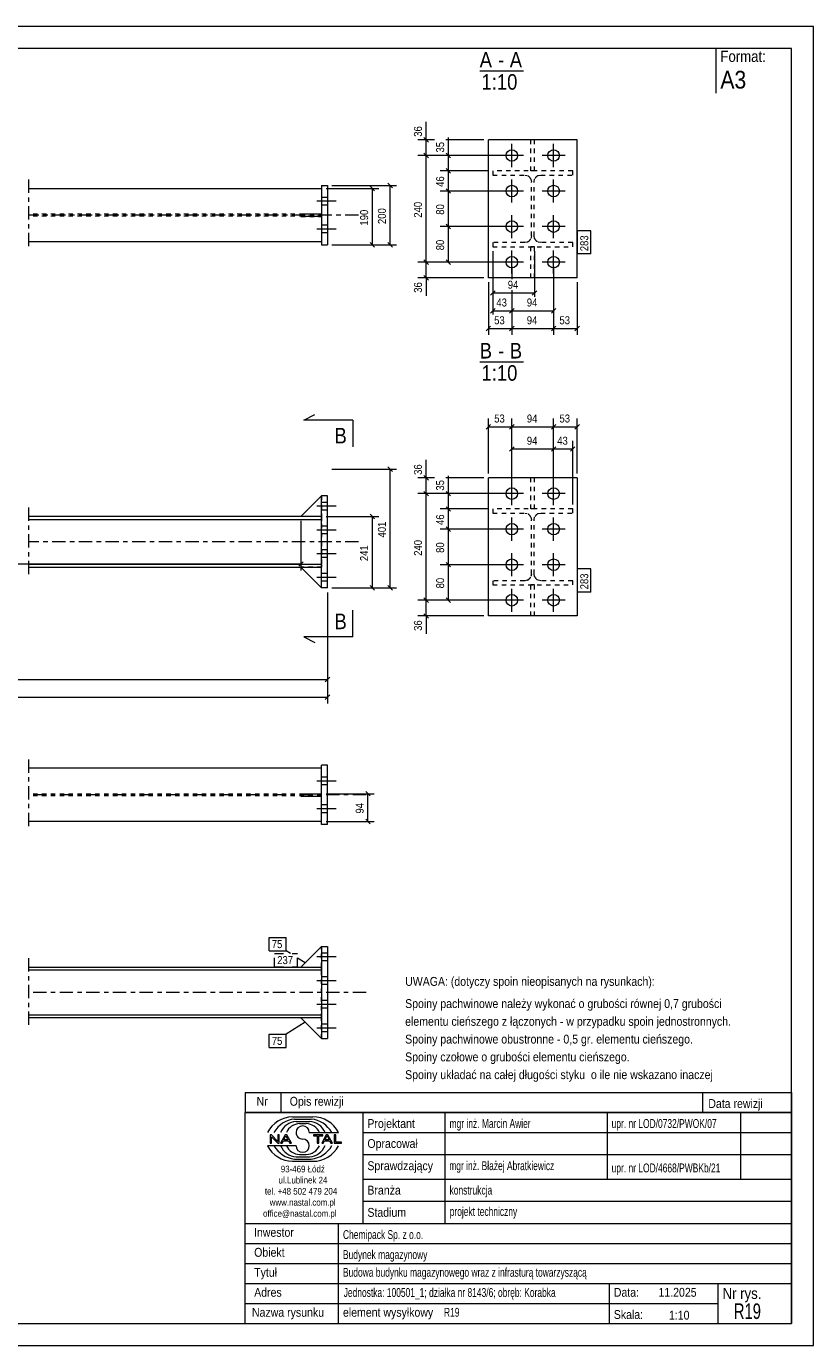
# Model space of a CAD drawing. Header units: millimetres. Extents: x 0 to 420, y 0 to 297.
# Tile 2 of 2: x 243 to 420, y 0 to 297. Entities that reach past the tile are written whole.
import ezdxf

# ---------------------------------------------------------------- set-up
doc = ezdxf.new("R2010")
doc.units = ezdxf.units.MM
for name, pattern in [('XKITLINE00', [0]), ('XKITLINE01', [4, 1, -1, 1, -1]), ('XKITLINE02', [4, 2, -2]), ('XKITLINE03', [6, 3, -1, 1, -1])]:
    doc.linetypes.add(name, pattern=pattern)
for name, color, linetype, lineweight in [('Arkusz rysunku', 3, 'Continuous', 0), ('Element', 2, 'Continuous', 0), ('Inny typ obiektu', 7, 'Continuous', 0), ('Przekrój', 7, 'Continuous', 0), ('Wymiar', 4, 'Continuous', 0), ('Znak elementu', 2, 'Continuous', 0), ('Śruba', 3, 'Continuous', 0)]:
    doc.layers.add(name, color=color, linetype=linetype, lineweight=lineweight)
doc.styles.add('ARIAL', font='ARIAL.TTF')

msp = doc.modelspace()

# ---------------------------------------------------------------- linework, layer by layer
at = {"layer": 'Arkusz rysunku', "linetype": 'XKITLINE00', "lineweight": 0}
for p, q in [((420, 297), (0, 297)), ((420, 297), (415, 297)), ((420, 0), (420, 297)), ((415, 292), (5, 292)), ((415, 5), (415, 292)), ((5, 5), (415, 5)), ((0, 0), (420, 0))]:
    msp.add_line(p, q, dxfattribs=at)
at = {"layer": 'Element', "linetype": 'XKITLINE00', "lineweight": 0}
for p, q in [((346.74, 240.38), (346.74, 271.48)), ((366.74, 271.48), (346.74, 271.48)), ((366.74, 240.38), (366.74, 271.48)), ((243.19, 260.5), (309.19, 260.5)), ((309.19, 261.17), (309.19, 247.83)), ((309.19, 261.17), (310.52, 261.17)), ((310.52, 261.17), (310.52, 247.83)), ((304.52, 254.23), (304.52, 254.77)), ((304.52, 254.77), (309.19, 254.77)), ((309.19, 254.23), (304.52, 254.23)), ((309.19, 254.77), (309.19, 254.23)), ((309.19, 248.5), (243.19, 248.5)), ((309.19, 247.83), (310.52, 247.83)), ((366.74, 240.38), (346.74, 240.38)), ((346.74, 164.26), (346.74, 195.36)), ((366.74, 195.36), (346.74, 195.36)), ((366.74, 195.36), (366.74, 164.26)), ((304.52, 186.65), (309.19, 191.31)), ((309.19, 170.58), (309.19, 191.31)), ((310.52, 191.31), (309.19, 191.31)), ((310.52, 170.58), (310.52, 191.31)), ((309.19, 186.65), (243.19, 186.65)), ((243.19, 186.01), (309.19, 186.01)), ((309.19, 175.88), (243.19, 175.88)), ((243.19, 175.25), (309.19, 175.25)), ((304.52, 175.25), (309.19, 170.58)), ((310.52, 170.58), (309.19, 170.58)), ((366.74, 164.26), (346.74, 164.26)), ((309.19, 129.98), (243.19, 129.98)), ((310.52, 130.65), (309.19, 130.65)), ((309.19, 117.31), (309.19, 130.65)), ((310.52, 117.31), (310.52, 130.65)), ((304.52, 123.71), (304.52, 124.25)), ((304.52, 124.25), (309.19, 124.25)), ((304.52, 123.71), (309.19, 123.71)), ((309.19, 123.71), (309.19, 124.25)), ((309.19, 117.98), (243.19, 117.98)), ((310.52, 117.31), (309.19, 117.31)), ((309.19, 89.86), (304.52, 85.19)), ((309.19, 89.86), (310.52, 89.86)), ((309.19, 89.86), (309.19, 69.13)), ((310.52, 89.86), (310.52, 69.13)), ((243.19, 85.19), (309.19, 85.19)), ((309.19, 84.56), (243.19, 84.56)), ((309.19, 74.43), (243.19, 74.43)), ((309.19, 73.79), (243.19, 73.79)), ((304.52, 73.79), (309.19, 69.13)), ((309.19, 69.13), (310.52, 69.13))]:
    msp.add_line(p, q, dxfattribs=at)
at = {"layer": 'Element', "linetype": 'XKITLINE01', "lineweight": 0}
for p, q in [((357.14, 271.48), (356.34, 271.48)), ((356.34, 264.48), (356.34, 271.48)), ((357.14, 264.48), (357.14, 271.48)), ((365.74, 264.48), (347.74, 264.48)), ((347.74, 264.48), (347.74, 263.53)), ((357.14, 264.48), (356.34, 264.48)), ((365.74, 263.53), (365.74, 264.48)), ((347.74, 263.53), (354.94, 263.53)), ((354.94, 263.53), (355.51, 263.42)), ((356.33, 262.6), (356.44, 262.03)), ((356.44, 249.83), (356.44, 262.03)), ((357.04, 262.03), (357.15, 262.6)), ((357.04, 249.83), (357.04, 262.03)), ((357.97, 263.42), (358.54, 263.53)), ((358.54, 263.53), (365.74, 263.53)), ((309.19, 260.5), (309.19, 248.5)), ((309.19, 254.7), (243.19, 254.7)), ((309.19, 254.3), (243.19, 254.3)), ((304.52, 254.77), (309.19, 254.77)), ((304.52, 254.77), (304.52, 254.23)), ((304.52, 254.23), (309.19, 254.23)), ((309.19, 254.77), (309.19, 254.23)), ((356.44, 249.83), (356.33, 249.26)), ((357.15, 249.26), (357.04, 249.83)), ((354.94, 248.33), (347.74, 248.33)), ((347.74, 248.33), (347.74, 247.38)), ((347.74, 247.38), (365.74, 247.38)), ((355.51, 248.44), (354.94, 248.33)), ((357.14, 247.38), (356.34, 247.38)), ((356.34, 240.38), (356.34, 247.38)), ((357.14, 240.38), (357.14, 247.38)), ((358.54, 248.33), (357.97, 248.44)), ((365.74, 248.33), (358.54, 248.33)), ((365.74, 247.38), (365.74, 248.33)), ((357.14, 240.38), (356.34, 240.38)), ((357.14, 195.36), (356.34, 195.36)), ((356.34, 188.36), (356.34, 195.36)), ((357.14, 188.36), (357.14, 195.36)), ((309.19, 191.31), (309.19, 186.65)), ((365.74, 188.36), (347.74, 188.36)), ((347.74, 188.36), (347.74, 187.41)), ((347.74, 187.41), (354.94, 187.41)), ((354.94, 187.41), (355.51, 187.3)), ((357.14, 188.36), (356.34, 188.36)), ((357.97, 187.3), (358.54, 187.41)), ((358.54, 187.41), (365.74, 187.41)), ((365.74, 187.41), (365.74, 188.36)), ((309.19, 186.65), (304.52, 186.65)), ((309.19, 186.65), (309.19, 185.01)), ((309.19, 185.01), (309.19, 175.88)), ((356.33, 186.48), (356.44, 185.91)), ((356.44, 173.71), (356.44, 185.91)), ((357.04, 185.91), (357.15, 186.48)), ((357.04, 173.71), (357.04, 185.91)), ((309.19, 175.25), (304.52, 175.25)), ((309.19, 175.88), (309.19, 175.25)), ((309.19, 170.58), (309.19, 175.25)), ((355.51, 172.32), (354.94, 172.21)), ((356.44, 173.71), (356.33, 173.14)), ((357.15, 173.14), (357.04, 173.71)), ((358.54, 172.21), (357.97, 172.32)), ((354.94, 172.21), (347.74, 172.21)), ((347.74, 172.21), (347.74, 171.26)), ((347.74, 171.26), (365.74, 171.26)), ((357.14, 171.26), (356.34, 171.26)), ((356.34, 164.26), (356.34, 171.26)), ((357.14, 164.26), (357.14, 171.26)), ((365.74, 172.21), (358.54, 172.21)), ((365.74, 171.26), (365.74, 172.21)), ((357.14, 164.26), (356.34, 164.26)), ((309.19, 117.98), (309.19, 129.98)), ((309.19, 124.18), (243.19, 124.18)), ((309.19, 123.78), (243.19, 123.78)), ((304.52, 123.71), (304.52, 124.25)), ((304.52, 124.25), (309.19, 124.25)), ((304.52, 123.71), (309.19, 123.71)), ((309.19, 123.71), (309.19, 124.25)), ((309.19, 85.19), (309.19, 89.86)), ((304.52, 85.19), (309.19, 85.19)), ((309.19, 84.56), (309.19, 85.19)), ((309.19, 75.43), (309.19, 84.56)), ((309.19, 73.79), (309.19, 75.43)), ((309.19, 73.79), (304.52, 73.79)), ((309.19, 69.13), (309.19, 73.79))]:
    msp.add_line(p, q, dxfattribs=at)
at = {"layer": 'Element', "linetype": 'XKITLINE03', "lineweight": 0}
for p, q in [((243.19, 262.5), (243.19, 246.5)), ((356.74, 255.93), (356.74, 255.93)), ((317.5, 254.5), (243.19, 254.5)), ((243.19, 188.65), (243.19, 173.25)), ((317.5, 180.95), (243.19, 180.95)), ((356.74, 179.81), (356.74, 179.81)), ((243.19, 131.98), (243.19, 115.98)), ((319.19, 123.98), (243.19, 123.98)), ((243.19, 87.19), (243.19, 71.79)), ((319.19, 79.49), (243.19, 79.49))]:
    msp.add_line(p, q, dxfattribs=at)
at = {"layer": 'Element', "linetype": 'XKITLINE01', "lineweight": 0}
for centre, start, end in [((354.94, 262.03), 22.5, 67.5), ((358.54, 262.03), 112.5, 157.5), ((354.94, 249.83), 292.5, 337.5), ((358.54, 249.83), 202.5, 247.5), ((354.94, 185.91), 22.5, 67.5), ((358.54, 185.91), 112.5, 157.5), ((354.94, 173.71), 292.5, 337.5), ((358.54, 173.71), 202.5, 247.5)]:
    msp.add_arc(centre, 1.5, start, end, dxfattribs=at)
at = {"layer": 'Inny typ obiektu', "linetype": 'XKITLINE00', "lineweight": 0}
for p, q in [((398, 292), (398, 282)), ((344.79, 287), (354.67, 287)), ((344.79, 221.48), (354.67, 221.48)), ((292, 57), (292, 52.5)), ((292, 57), (415, 57)), ((300, 57), (300, 52.5)), ((395, 57), (395, 52.5)), ((415, 57), (415, 52.5)), ((415, 52.5), (292, 52.5)), ((292, 5), (292, 52.5)), ((292, 52.5), (415, 52.5)), ((302.62, 51.49), (307.23, 51.5)), ((303.07, 50.99), (306.86, 51)), ((303.46, 50.49), (306.45, 50.49)), ((318.5, 52.5), (318.5, 27.5)), ((337, 27.5), (337, 52.5)), ((373.5, 52.5), (373.5, 37.5)), ((403.5, 52.5), (403.5, 37.5)), ((415, 52.5), (415, 5)), ((304.2, 49.98), (305.73, 49.99)), ((306.42, 47.99), (312.98, 47.99)), ((318.5, 48), (415, 48)), ((303.43, 45.01), (297, 45.01)), ((297.93, 47.44), (297.57, 47.44)), ((297.57, 47.44), (297.57, 45.56)), ((297.57, 45.56), (297.9, 45.56)), ((297.9, 47.04), (299.29, 45.56)), ((297.9, 45.56), (297.9, 47.04)), ((299.31, 45.96), (297.93, 47.44)), ((299.29, 45.56), (299.65, 45.56)), ((299.65, 47.44), (299.31, 47.44)), ((299.31, 47.44), (299.31, 45.96)), ((299.65, 45.56), (299.65, 47.44)), ((300.96, 47.44), (299.94, 45.56)), ((299.94, 45.56), (300.31, 45.56)), ((300.31, 45.56), (300.61, 46.13)), ((300.61, 46.13), (301.71, 46.13)), ((300.71, 46.33), (301.14, 47.24)), ((301.6, 46.33), (300.71, 46.33)), ((301.33, 47.44), (300.96, 47.44)), ((301.14, 47.24), (301.6, 46.33)), ((302.41, 45.56), (301.33, 47.44)), ((301.71, 46.13), (302.02, 45.56)), ((302.02, 45.56), (302.41, 45.56)), ((309.43, 47.44), (307.34, 47.44)), ((307.34, 47.44), (307.34, 47.22)), ((307.34, 47.22), (308.21, 47.22)), ((308.21, 47.22), (308.21, 45.56)), ((308.21, 45.56), (308.56, 45.56)), ((308.56, 45.56), (308.56, 47.22)), ((308.56, 47.22), (309.43, 47.22)), ((310.21, 47.44), (309.2, 45.56)), ((309.2, 45.56), (309.57, 45.56)), ((309.43, 47.22), (309.43, 47.44)), ((309.57, 45.56), (309.86, 46.13)), ((309.86, 46.13), (310.96, 46.13)), ((309.96, 46.33), (310.39, 47.24)), ((310.86, 46.33), (309.96, 46.33)), ((310.59, 47.44), (310.21, 47.44)), ((310.4, 47.24), (310.39, 47.24)), ((310.4, 47.24), (310.86, 46.33)), ((311.67, 45.56), (310.59, 47.44)), ((310.96, 46.13), (311.27, 45.56)), ((311.27, 45.56), (311.67, 45.56)), ((312.36, 47.44), (312.01, 47.44)), ((312.01, 47.44), (312.01, 45.56)), ((312.01, 45.56), (313.66, 45.56)), ((312.36, 45.78), (312.36, 47.44)), ((313.66, 45.78), (312.36, 45.78)), ((313.66, 45.56), (313.66, 45.78)), ((303.07, 42.01), (306.86, 42)), ((303.46, 42.51), (306.45, 42.51)), ((304.2, 43.02), (305.73, 43.01)), ((318.5, 43), (415, 43)), ((302.62, 41.51), (307.23, 41.5)), ((318.5, 37.5), (415, 37.5)), ((318.5, 32.5), (415, 32.5)), ((292, 27.5), (415, 27.5)), ((313, 5), (313, 27.5)), ((292, 23), (415, 23)), ((292, 18.5), (415, 18.5)), ((292, 14), (415, 14)), ((374, 5), (374, 14)), ((398.5, 5), (398.5, 14)), ((292, 9.5), (398.5, 9.5)), ((292, 5), (415, 5))]:
    msp.add_line(p, q, dxfattribs=at)
for centre, radius, start, end in [((302.72, 45.08), 6.42, 90.8317, 153.0136), ((303.67, 45), 6.02, 95.7347, 150.2266), ((306.22, 46.41), 4.08, 22.7023, 86.7527), ((306.24, 44.98), 6.04, 29.8256, 84.1252), ((307.25, 45.07), 6.43, 27.0191, 90.199), ((303.7, 46.42), 4.07, 93.3428, 157.3393), ((304.33, 46.6), 3.38, 92.229, 155.8008), ((304.92, 47.99), 1.49, 0.0741, 179.9259), ((304.92, 47.99), 1.49, 179.9259, 270), ((305.59, 46.6), 3.39, 24.2351, 87.5913), ((302.72, 47.92), 6.42, 206.9864, 269.1683), ((303.67, 48), 6.02, 209.7734, 264.2653), ((303.7, 46.58), 4.07, 202.6607, 266.6572), ((304.33, 46.4), 3.38, 204.1992, 267.771), ((304.92, 45.01), 1.49, 180.0741, 359.9259), ((304.92, 45), 1.49, 0.0741, 90), ((305.59, 46.4), 3.39, 272.4087, 335.7649), ((306.22, 46.59), 4.08, 273.2473, 337.2977), ((306.24, 48.02), 6.04, 275.8748, 330.1744), ((307.25, 47.93), 6.43, 269.801, 332.9809)]:
    msp.add_arc(centre, radius, start, end, dxfattribs=at)
at = {"layer": 'Przekrój', "linetype": 'XKITLINE00', "lineweight": 0}
for p, q in [((305.19, 208.36), (307.69, 209.61)), ((310.19, 208.36), (305.19, 208.36)), ((316.19, 208.36), (310.19, 208.36)), ((316.19, 208.36), (316.19, 202.36)), ((316.19, 159.54), (316.19, 165.54)), ((305.19, 159.54), (307.69, 158.29)), ((310.19, 159.54), (305.19, 159.54)), ((316.19, 159.54), (310.19, 159.54))]:
    msp.add_line(p, q, dxfattribs=at)
at = {"layer": 'Wymiar', "linetype": 'XKITLINE00', "lineweight": 0}
for p, q in [((332.74, 271.48), (332.74, 275.5)), ((332.74, 271.48), (332.74, 275.5)), ((334.62, 271.48), (330.88, 271.48)), ((332.23, 271.99), (333.25, 270.97)), ((332.74, 267.93), (332.74, 271.48)), ((345.74, 271.48), (337.14, 271.48)), ((337.74, 267.93), (337.74, 271.95)), ((337.74, 267.93), (337.74, 271.95)), ((351.04, 267.93), (330.88, 267.93)), ((351.04, 267.93), (330.88, 267.93)), ((332.23, 268.44), (333.25, 267.42)), ((332.23, 268.44), (333.25, 267.42)), ((332.74, 243.93), (332.74, 267.93)), ((351.04, 267.93), (335.88, 267.93)), ((337.23, 268.44), (338.25, 267.42)), ((337.74, 264.48), (337.74, 267.93)), ((346.74, 264.48), (335.88, 264.48)), ((346.74, 264.48), (335.88, 264.48)), ((337.23, 264.99), (338.25, 263.97)), ((337.23, 264.99), (338.25, 263.97)), ((337.74, 259.93), (337.74, 264.48)), ((324.11, 261.68), (325.13, 260.66)), ((310.19, 260.5), (322.06, 260.5)), ((311.52, 261.17), (326.06, 261.17)), ((320.11, 261.01), (321.13, 259.99)), ((320.62, 247.83), (320.62, 260.5)), ((324.62, 247.83), (324.62, 261.17)), ((351.04, 259.93), (335.88, 259.93)), ((351.04, 259.93), (335.88, 259.93)), ((337.23, 260.44), (338.25, 259.42)), ((337.23, 260.44), (338.25, 259.42)), ((337.74, 251.93), (337.74, 259.93)), ((351.04, 251.93), (335.88, 251.93)), ((351.04, 251.93), (335.88, 251.93)), ((337.23, 252.44), (338.25, 251.42)), ((337.23, 252.44), (338.25, 251.42)), ((337.74, 243.93), (337.74, 251.93)), ((311.52, 247.83), (326.06, 247.83)), ((311.52, 247.83), (322.06, 247.83)), ((320.11, 248.34), (321.13, 247.32)), ((324.11, 248.34), (325.13, 247.32)), ((351.04, 243.93), (330.88, 243.93)), ((351.04, 243.93), (330.88, 243.93)), ((332.23, 244.44), (333.25, 243.42)), ((332.23, 244.44), (333.25, 243.42)), ((332.74, 240.38), (332.74, 243.93)), ((351.04, 243.93), (335.88, 243.93)), ((337.23, 244.44), (338.25, 243.42)), ((347.74, 246.38), (347.74, 232.1)), ((347.74, 246.38), (347.74, 235.54)), ((357.14, 246.38), (357.14, 236.1)), ((332.23, 240.89), (333.25, 239.87)), ((352.04, 242.93), (352.04, 240.1)), ((352.04, 242.93), (352.04, 240.1)), ((352.04, 242.93), (352.04, 240.1)), ((352.04, 242.93), (352.04, 240.1)), ((361.44, 242.93), (361.44, 227.54)), ((361.44, 242.93), (361.44, 227.54)), ((361.44, 242.93), (361.44, 231.54)), ((345.74, 240.38), (330.88, 240.38)), ((332.74, 240.38), (332.74, 236.36)), ((332.74, 240.38), (332.74, 236.36)), ((346.74, 239.38), (346.74, 227.54)), ((366.74, 239.38), (366.74, 227.54)), ((348.25, 237.49), (347.23, 236.47)), ((347.74, 236.98), (357.14, 236.98)), ((352.04, 237.58), (352.04, 227.54)), ((352.04, 237.58), (352.04, 227.54)), ((352.04, 237.58), (352.04, 231.54)), ((352.04, 237.58), (352.04, 231.54)), ((357.65, 237.49), (356.63, 236.47)), ((348.25, 233.49), (347.23, 232.47)), ((347.74, 232.98), (352.04, 232.98)), ((352.55, 233.49), (351.53, 232.47)), ((352.55, 233.49), (351.53, 232.47)), ((352.04, 232.98), (361.44, 232.98)), ((361.95, 233.49), (360.93, 232.47)), ((347.25, 229.49), (346.23, 228.47)), ((346.74, 228.98), (352.04, 228.98)), ((352.55, 229.49), (351.53, 228.47)), ((352.55, 229.49), (351.53, 228.47)), ((352.04, 228.98), (361.44, 228.98)), ((361.95, 229.49), (360.93, 228.47)), ((361.95, 229.49), (360.93, 228.47)), ((361.44, 228.98), (366.74, 228.98)), ((367.25, 229.49), (366.23, 228.47)), ((346.74, 196.36), (346.74, 208.72)), ((352.04, 192.81), (352.04, 208.72)), ((352.04, 192.81), (352.04, 208.72)), ((361.44, 192.81), (361.44, 208.72)), ((361.44, 192.81), (361.44, 208.72)), ((366.74, 196.36), (366.74, 208.72)), ((347.25, 207.37), (346.23, 206.35)), ((346.74, 206.86), (352.04, 206.86)), ((352.55, 207.37), (351.53, 206.35)), ((352.55, 207.37), (351.53, 206.35)), ((352.04, 206.86), (361.44, 206.86)), ((361.95, 207.37), (360.93, 206.35)), ((361.95, 207.37), (360.93, 206.35)), ((361.44, 206.86), (366.74, 206.86)), ((367.25, 207.37), (366.23, 206.35)), ((352.55, 202.37), (351.53, 201.35)), ((352.04, 192.81), (352.04, 203.72)), ((361.95, 202.37), (360.93, 201.35)), ((361.95, 202.37), (360.93, 201.35)), ((361.44, 192.81), (361.44, 203.72)), ((361.44, 192.81), (361.44, 203.72)), ((366.25, 202.37), (365.23, 201.35)), ((365.74, 189.36), (365.74, 203.72)), ((332.74, 195.36), (332.74, 199.38)), ((332.74, 195.36), (332.74, 199.38)), ((352.04, 201.86), (361.44, 201.86)), ((361.44, 201.86), (365.74, 201.86)), ((311.52, 197.31), (326.06, 197.31)), ((324.11, 197.82), (325.13, 196.8)), ((324.62, 170.58), (324.62, 197.31)), ((334.62, 195.36), (330.88, 195.36)), ((332.23, 195.87), (333.25, 194.85)), ((332.74, 191.81), (332.74, 195.36)), ((345.74, 195.36), (337.14, 195.36)), ((337.74, 191.81), (337.74, 195.83)), ((337.74, 191.81), (337.74, 195.83)), ((351.04, 191.81), (330.88, 191.81)), ((351.04, 191.81), (330.88, 191.81)), ((332.23, 192.32), (333.25, 191.3)), ((332.23, 192.32), (333.25, 191.3)), ((332.74, 167.81), (332.74, 191.81)), ((351.04, 191.81), (335.88, 191.81)), ((337.23, 192.32), (338.25, 191.3)), ((337.74, 188.36), (337.74, 191.81)), ((320.11, 187.16), (321.13, 186.14)), ((346.74, 188.36), (335.88, 188.36)), ((346.74, 188.36), (335.88, 188.36)), ((337.23, 188.87), (338.25, 187.85)), ((337.23, 188.87), (338.25, 187.85)), ((337.74, 183.81), (337.74, 188.36)), ((304.52, 185.65), (304.52, 174.54)), ((310.19, 186.65), (322.06, 186.65)), ((320.62, 170.58), (320.62, 186.65)), ((337.23, 184.32), (338.25, 183.3)), ((337.23, 184.32), (338.25, 183.3)), ((351.04, 183.81), (335.88, 183.81)), ((351.04, 183.81), (335.88, 183.81)), ((337.74, 175.81), (337.74, 183.81)), ((25.62, 175.98), (304.52, 175.98)), ((305.03, 176.49), (304.02, 175.47)), ((351.04, 175.81), (335.88, 175.81)), ((351.04, 175.81), (335.88, 175.81)), ((337.23, 176.32), (338.25, 175.3)), ((337.23, 176.32), (338.25, 175.3)), ((337.74, 167.81), (337.74, 175.81)), ((310.52, 169.58), (310.52, 144.54)), ((310.52, 169.58), (310.52, 148.54)), ((311.52, 170.58), (326.06, 170.58)), ((311.52, 170.58), (322.06, 170.58)), ((320.11, 171.09), (321.13, 170.07)), ((324.11, 171.09), (325.13, 170.07)), ((351.04, 167.81), (330.88, 167.81)), ((351.04, 167.81), (330.88, 167.81)), ((332.23, 168.32), (333.25, 167.3)), ((332.23, 168.32), (333.25, 167.3)), ((332.74, 164.26), (332.74, 167.81)), ((351.04, 167.81), (335.88, 167.81)), ((337.23, 168.32), (338.25, 167.3)), ((345.74, 164.26), (330.88, 164.26)), ((332.23, 164.77), (333.25, 163.75)), ((332.74, 164.26), (332.74, 160.24)), ((332.74, 164.26), (332.74, 160.24)), ((30.29, 149.98), (310.52, 149.98)), ((311.03, 150.49), (310.02, 149.47)), ((24.29, 145.98), (310.52, 145.98)), ((311.03, 146.49), (310.02, 145.47)), ((319.11, 124.76), (320.13, 123.74)), ((310.19, 124.25), (321.06, 124.25)), ((319.62, 117.98), (319.62, 124.25)), ((310.19, 117.98), (321.06, 117.98)), ((319.11, 118.49), (320.13, 117.47))]:
    msp.add_line(p, q, dxfattribs=at)
at = {"layer": 'Znak elementu', "linetype": 'XKITLINE00', "lineweight": 0}
for p, q in [((366.84, 245.78), (366.84, 250.99)), ((369.84, 250.99), (366.84, 250.99)), ((369.84, 245.78), (369.84, 250.99)), ((369.84, 245.78), (366.84, 245.78)), ((366.84, 169.66), (366.84, 174.87)), ((369.84, 174.87), (366.84, 174.87)), ((369.84, 169.66), (369.84, 174.87)), ((369.84, 169.66), (366.84, 169.66)), ((297.36, 91.89), (301.23, 91.89)), ((297.36, 88.89), (297.36, 91.89)), ((301.23, 88.89), (301.23, 91.89)), ((297.36, 88.89), (301.23, 88.89)), ((302.16, 88.29), (301.23, 88.89)), ((305.48, 86.15), (303.79, 87.24)), ((305.48, 72.84), (301.23, 70.1)), ((297.36, 70.1), (301.23, 70.1)), ((297.36, 67.1), (297.36, 70.1)), ((301.23, 67.1), (301.23, 70.1)), ((297.36, 67.1), (301.23, 67.1))]:
    msp.add_line(p, q, dxfattribs=at)
at = {"layer": 'Znak elementu', "linetype": 'XKITLINE02', "lineweight": 0}
for p, q in [((298.59, 88.29), (303.79, 88.29)), ((298.59, 85.29), (298.59, 88.29)), ((303.79, 85.29), (303.79, 88.29)), ((298.59, 85.29), (303.79, 85.29))]:
    msp.add_line(p, q, dxfattribs=at)
at = {"layer": 'Śruba', "linetype": 'XKITLINE00', "lineweight": 0}
for p, q in [((352.04, 265.33), (352.04, 270.53)), ((361.44, 265.33), (361.44, 270.53)), ((354.64, 267.93), (349.44, 267.93)), ((364.04, 267.93), (358.84, 267.93)), ((352.04, 257.33), (352.04, 262.53)), ((361.44, 257.33), (361.44, 262.53)), ((310.52, 258.5), (309.19, 258.5)), ((310.52, 258.5), (309.19, 258.5)), ((310.52, 258.5), (309.19, 258.5)), ((310.52, 258.5), (309.19, 258.5)), ((354.64, 259.93), (349.44, 259.93)), ((364.04, 259.93), (358.84, 259.93)), ((312.46, 257.63), (308.12, 257.63)), ((312.46, 257.63), (308.12, 257.63)), ((312.46, 257.63), (308.12, 257.63)), ((312.46, 257.63), (308.12, 257.63)), ((310.52, 256.77), (309.19, 256.77)), ((310.52, 256.77), (309.19, 256.77)), ((310.52, 256.77), (309.19, 256.77)), ((310.52, 256.77), (309.19, 256.77)), ((352.04, 249.33), (352.04, 254.53)), ((361.44, 249.33), (361.44, 254.53)), ((312.46, 251.37), (308.12, 251.37)), ((312.46, 251.37), (308.12, 251.37)), ((312.46, 251.37), (308.12, 251.37)), ((312.46, 251.37), (308.12, 251.37)), ((310.52, 252.23), (309.19, 252.23)), ((310.52, 252.23), (309.19, 252.23)), ((310.52, 252.23), (309.19, 252.23)), ((310.52, 252.23), (309.19, 252.23)), ((310.52, 250.5), (309.19, 250.5)), ((310.52, 250.5), (309.19, 250.5)), ((310.52, 250.5), (309.19, 250.5)), ((310.52, 250.5), (309.19, 250.5)), ((354.64, 251.93), (349.44, 251.93)), ((364.04, 251.93), (358.84, 251.93)), ((352.04, 241.33), (352.04, 246.53)), ((361.44, 241.33), (361.44, 246.53)), ((354.64, 243.93), (349.44, 243.93)), ((364.04, 243.93), (358.84, 243.93)), ((352.04, 189.21), (352.04, 194.41)), ((361.44, 189.21), (361.44, 194.41)), ((354.64, 191.81), (349.44, 191.81)), ((364.04, 191.81), (358.84, 191.81)), ((312.46, 188.95), (308.12, 188.95)), ((312.46, 188.95), (308.12, 188.95)), ((310.52, 189.81), (309.19, 189.81)), ((310.52, 189.81), (309.19, 189.81)), ((310.52, 188.08), (309.19, 188.08)), ((310.52, 188.08), (309.19, 188.08)), ((310.52, 184.48), (309.19, 184.48)), ((310.52, 184.48), (309.19, 184.48)), ((352.04, 181.21), (352.04, 186.41)), ((361.44, 181.21), (361.44, 186.41)), ((312.46, 183.61), (308.12, 183.61)), ((312.46, 183.61), (308.12, 183.61)), ((310.52, 182.75), (309.19, 182.75)), ((310.52, 182.75), (309.19, 182.75)), ((354.64, 183.81), (349.44, 183.81)), ((364.04, 183.81), (358.84, 183.81)), ((312.46, 178.28), (308.12, 178.28)), ((312.46, 178.28), (308.12, 178.28)), ((310.52, 179.15), (309.19, 179.15)), ((310.52, 179.15), (309.19, 179.15)), ((352.04, 173.21), (352.04, 178.41)), ((361.44, 173.21), (361.44, 178.41)), ((310.52, 177.41), (309.19, 177.41)), ((310.52, 177.41), (309.19, 177.41)), ((354.64, 175.81), (349.44, 175.81)), ((364.04, 175.81), (358.84, 175.81)), ((312.46, 172.95), (308.12, 172.95)), ((312.46, 172.95), (308.12, 172.95)), ((310.52, 173.81), (309.19, 173.81)), ((310.52, 173.81), (309.19, 173.81)), ((310.52, 172.08), (309.19, 172.08)), ((310.52, 172.08), (309.19, 172.08)), ((352.04, 165.21), (352.04, 170.41)), ((361.44, 165.21), (361.44, 170.41)), ((354.64, 167.81), (349.44, 167.81)), ((364.04, 167.81), (358.84, 167.81)), ((310.52, 127.98), (309.19, 127.98)), ((310.52, 127.98), (309.19, 127.98)), ((310.52, 127.98), (309.19, 127.98)), ((310.52, 127.98), (309.19, 127.98)), ((312.46, 127.11), (308.12, 127.11)), ((312.46, 127.11), (308.12, 127.11)), ((312.46, 127.11), (308.12, 127.11)), ((312.46, 127.11), (308.12, 127.11)), ((310.52, 126.25), (309.19, 126.25)), ((310.52, 126.25), (309.19, 126.25)), ((310.52, 126.25), (309.19, 126.25)), ((310.52, 126.25), (309.19, 126.25)), ((312.46, 120.85), (308.12, 120.85)), ((312.46, 120.85), (308.12, 120.85)), ((312.46, 120.85), (308.12, 120.85)), ((312.46, 120.85), (308.12, 120.85)), ((310.52, 121.71), (309.19, 121.71)), ((310.52, 121.71), (309.19, 121.71)), ((310.52, 121.71), (309.19, 121.71)), ((310.52, 121.71), (309.19, 121.71)), ((310.52, 119.98), (309.19, 119.98)), ((310.52, 119.98), (309.19, 119.98)), ((310.52, 119.98), (309.19, 119.98)), ((310.52, 119.98), (309.19, 119.98)), ((312.46, 87.49), (308.12, 87.49)), ((312.46, 87.49), (308.12, 87.49)), ((310.52, 88.36), (309.19, 88.36)), ((310.52, 88.36), (309.19, 88.36)), ((310.52, 86.63), (309.19, 86.63)), ((310.52, 86.63), (309.19, 86.63)), ((312.46, 82.16), (308.12, 82.16)), ((312.46, 82.16), (308.12, 82.16)), ((310.52, 83.03), (309.19, 83.03)), ((310.52, 83.03), (309.19, 83.03)), ((310.52, 81.29), (309.19, 81.29)), ((310.52, 81.29), (309.19, 81.29)), ((310.52, 77.69), (309.19, 77.69)), ((310.52, 77.69), (309.19, 77.69)), ((312.46, 76.83), (308.12, 76.83)), ((312.46, 76.83), (308.12, 76.83)), ((310.52, 75.96), (309.19, 75.96)), ((310.52, 75.96), (309.19, 75.96)), ((312.46, 71.49), (308.12, 71.49)), ((312.46, 71.49), (308.12, 71.49)), ((310.52, 72.36), (309.19, 72.36)), ((310.52, 72.36), (309.19, 72.36)), ((310.52, 70.63), (309.19, 70.63)), ((310.52, 70.63), (309.19, 70.63))]:
    msp.add_line(p, q, dxfattribs=at)
for centre in [(352.04, 267.93), (361.44, 267.93), (352.04, 259.93), (361.44, 259.93), (352.04, 251.93), (361.44, 251.93), (352.04, 243.93), (361.44, 243.93), (352.04, 191.81), (361.44, 191.81), (352.04, 183.81), (361.44, 183.81), (352.04, 175.81), (361.44, 175.81), (352.04, 167.81), (361.44, 167.81)]:
    msp.add_circle(centre, 1.3, dxfattribs=at)

# ---------------------------------------------------------------- texts
at = {"layer": 'Inny typ obiektu', "style": 'ARIAL'}
for s, height, width, p in [('A', 3.5, 0.85, (344.79, 287.75)), ('A', 3.5, 0.85, (351.56, 287.75)), ('Format:', 2.5, 0.85, (399, 289)), ('-', 3.5, 0.85, (348.95, 287.75)), ('1:10', 3.5, 0.85, (345.19, 282.75)), ('A3', 4, 0.85, (399, 283)), ('B', 3.5, 0.85, (344.79, 222.23)), ('B', 3.5, 0.85, (351.56, 222.23)), ('-', 3.5, 0.85, (348.95, 222.23)), ('1:10', 3.5, 0.85, (345.19, 217.23)), ('UWAGA: (dotyczy spoin nieopisanych na rysunkach):', 2, 0.85, (328, 81)), ('Spoiny pachwinowe należy wykonać o grubości równej 0,7 grubości', 2, 0.85, (328, 76)), ('elementu cieńszego z łączonych - w przypadku spoin jednostronnych.', 2, 0.85, (328, 72)), ('Spoiny pachwinowe obustronne - 0,5 gr. elementu cieńszego.', 2, 0.85, (328, 68)), ('Spoiny czołowe o grubości elementu cieńszego.', 2, 0.85, (328, 64)), ('Spoiny układać na całej długości styku  o ile nie wskazano inaczej', 2, 0.85, (328, 60)), ('Nr', 2, 0.85, (294.54, 54)), ('Opis rewizji', 2, 0.85, (302, 54)), ('Data rewizji', 2, 0.85, (396.28, 53.5)), ('Projektant', 2, 0.85, (319.5, 49)), ('mgr inż. Marcin Awier', 2, 0.68, (338, 49)), ('upr. nr LOD/0732/PWOK/07', 2, 0.68, (374.5, 49)), ('Opracował', 2, 0.85, (319.5, 44.5)), ('Sprawdzający', 2, 0.85, (319.5, 39.5)), ('mgr inż. Błażej Abratkiewicz', 2, 0.68, (337.94, 39.5)), ('93-469 Łódź', 1.5, 0.85, (300, 39)), ('upr. nr LOD/4668/PWBKb/21', 2, 0.68, (374.5, 39)), ('ul.Lublinek 24', 1.5, 0.85, (299.5, 36.5)), ('Branża', 2, 0.85, (319.5, 34)), ('konstrukcja', 2, 0.68, (338, 34)), ('tel. +48 502 479 204', 1.5, 0.85, (296.41, 34)), ('www.nastal.com.pl', 1.5, 0.85, (297.5, 31.5)), ('office@nastal.com.pl', 1.5, 0.85, (296, 29)), ('Stadium', 2, 0.85, (319.5, 29)), ('projekt techniczny', 2, 0.68, (338.04, 29.19)), ('Inwestor', 2, 0.85, (293.96, 24.5)), ('Chemipack Sp. z o.o.', 2, 0.68, (314, 24)), ('Obiekt', 2, 0.85, (294, 20)), ('Budynek magazynowy', 2, 0.68, (314, 19.5)), ('Tytuł', 2, 0.85, (294, 15.5)), ('Budowa budynku magazynowego wraz z infrasturą towarzyszącą', 2, 0.68, (314, 15.5)), ('Adres', 2, 0.85, (294, 11)), ('Jednostka: 100501_1; działka nr 8143/6; obręb: Korabka', 2, 0.68, (314.16, 10.96)), ('Data:', 2, 0.85, (375, 11)), ('11.2025', 2, 0.85, (385.06, 11)), ('Nr rys.', 2.5, 0.85, (399.5, 10.5)), ('R19', 3.5, 0.68, (402.04, 6)), ('Nazwa rysunku', 2, 0.85, (293.5, 6.5)), ('element wysyłkowy', 2, 0.85, (314, 6.5)), ('R19', 2, 0.68, (336.75, 6.5)), ('Skala:', 2, 0.85, (375, 6)), ('1:10', 2, 0.85, (387.42, 5.85))]:
    msp.add_text(s, height=height, dxfattribs=dict(at, width=width)).set_placement(p)
at = {"layer": 'Przekrój', "style": 'ARIAL', "width": 0.85}
for p in [(312.08, 203.11), (312.08, 161.29)]:
    msp.add_text('B', height=3.5, dxfattribs=at).set_placement(p)
at = {"layer": 'Wymiar', "style": 'ARIAL', "width": 0.85}
for s, p in [('36', (331.78, 272.15)), ('35', (336.78, 268.6)), ('46', (336.78, 260.87)), ('190', (319.66, 252.16)), ('200', (323.66, 252.5)), ('240', (331.78, 253.93)), ('80', (336.78, 254.59)), ('80', (336.78, 246.59)), ('36', (331.78, 237.03)), ('36', (331.78, 196.03)), ('35', (336.78, 192.48)), ('401', (323.66, 181.94)), ('46', (336.78, 184.75)), ('240', (331.78, 177.81)), ('241', (319.66, 176.61)), ('80', (336.78, 178.47)), ('80', (336.78, 170.47)), ('36', (331.78, 160.91)), ('94', (318.66, 119.78))]:
    msp.add_text(s, height=1.8, rotation=90.0002, dxfattribs=at).set_placement(p)
for s, p in [('94', (351.11, 237.94)), ('43', (348.55, 233.94)), ('94', (355.4, 233.94)), ('53', (348.05, 229.94)), ('94', (355.4, 229.94)), ('53', (362.75, 229.94)), ('53', (348.06, 207.82)), ('94', (355.41, 207.82)), ('53', (362.76, 207.82)), ('94', (355.41, 202.82)), ('43', (362.26, 202.82))]:
    msp.add_text(s, height=1.8, dxfattribs=at).set_placement(p)
at = {"layer": 'Znak elementu', "style": 'ARIAL', "width": 0.85}
for p in [(369.24, 246.38), (369.24, 170.26)]:
    msp.add_text('283', height=1.8, rotation=90.0002, dxfattribs=at).set_placement(p)
for s, p in [('75', (297.96, 89.49)), ('237', (299.19, 85.89)), ('75', (297.96, 67.7))]:
    msp.add_text(s, height=1.8, dxfattribs=at).set_placement(p)

doc.saveas('drawing.dxf')
